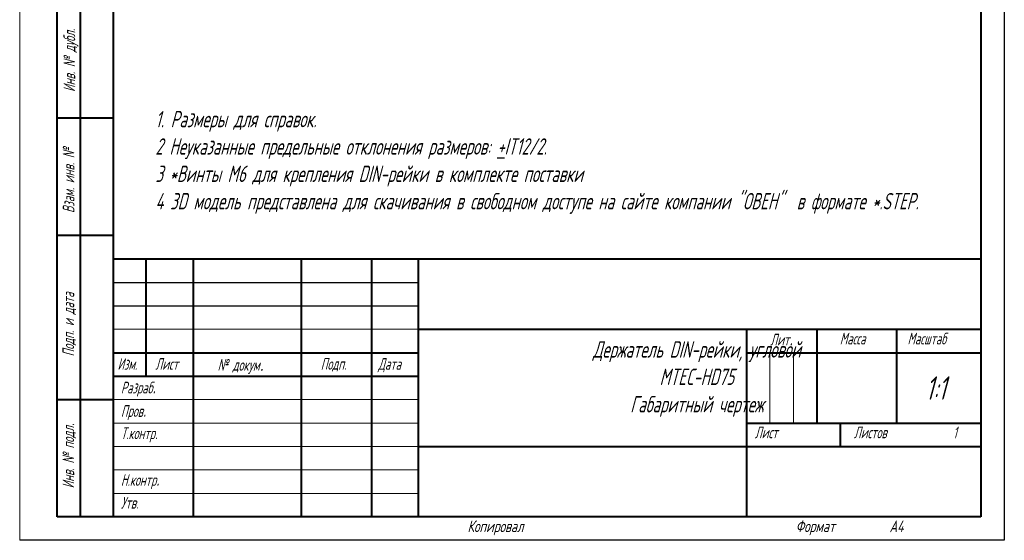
# Model space of a CAD drawing. Header units: millimetres. Extents: x 2381 to 2591, y 1129 to 1426.
# Tile 1 of 4: x 2381 to 2591, y 1129 to 1240. Entities that reach past the tile are written whole.
import ezdxf

# ---------------------------------------------------------------- set-up
doc = ezdxf.new("R2010")
doc.units = ezdxf.units.MM
for name, color, linetype, lineweight in [('text', 7, 'Continuous', 25), ('ФОРМАТ', 7, 'Continuous', 25), ('ФОРМАТ @ 1', 7, 'Continuous', 25)]:
    doc.layers.add(name, color=color, linetype=linetype, lineweight=lineweight)
doc.styles.add('GOST', font='Gost.shx', dxfattribs={"width": 0.8, "oblique": 15, "height": 3.5})

msp = doc.modelspace()

# ---------------------------------------------------------------- linework, layer by layer
at = {"layer": 'ФОРМАТ', "lineweight": 0}
msp.add_line((2380.81, 1425.73), (2380.81, 1128.73), dxfattribs=at)
at = {"layer": 'ФОРМАТ', "linetype": 'ByBlock', "ltscale": 5}
for p, q in [((2590.81, 1425.73), (2590.81, 1128.73)), ((2590.81, 1128.73), (2380.81, 1128.73))]:
    msp.add_line(p, q, dxfattribs=at)
at = {"layer": 'ФОРМАТ', "lineweight": 40, "ltscale": 5}
for p, q in [((2400.81, 1133.73), (2400.81, 1420.73)), ((2585.81, 1420.73), (2585.81, 1133.73)), ((2585.81, 1133.73), (2388.81, 1133.73))]:
    msp.add_line(p, q, dxfattribs=at)
at = {"layer": 'ФОРМАТ', "lineweight": 40}
for p, q in [((2388.81, 1133.73), (2388.81, 1278.73)), ((2393.81, 1133.73), (2393.81, 1278.73)), ((2400.81, 1218.73), (2388.81, 1218.73)), ((2400.81, 1193.73), (2388.81, 1193.73)), ((2400.81, 1188.73), (2585.81, 1188.73)), ((2407.81, 1163.73), (2407.81, 1188.73)), ((2417.81, 1188.73), (2417.81, 1133.73)), ((2440.81, 1188.73), (2440.81, 1133.73)), ((2455.81, 1188.73), (2455.81, 1133.73)), ((2465.81, 1188.73), (2465.81, 1133.73)), ((2465.81, 1173.73), (2585.81, 1173.73)), ((2535.81, 1173.73), (2535.81, 1133.73)), ((2550.81, 1173.73), (2550.81, 1153.73)), ((2567.81, 1173.73), (2567.81, 1153.73)), ((2400.81, 1168.73), (2465.81, 1168.73)), ((2535.81, 1168.73), (2585.81, 1168.73)), ((2400.81, 1163.73), (2465.81, 1163.73)), ((2388.81, 1158.73), (2400.81, 1158.73)), ((2535.81, 1153.73), (2585.81, 1153.73)), ((2555.81, 1153.73), (2555.81, 1148.73)), ((2465.81, 1148.73), (2585.81, 1148.73))]:
    msp.add_line(p, q, dxfattribs=at)
at = {"layer": 'ФОРМАТ'}
for p, q in [((2400.81, 1183.73), (2465.81, 1183.73)), ((2400.81, 1178.73), (2465.81, 1178.73))]:
    msp.add_line(p, q, dxfattribs=at)
at = {"layer": 'ФОРМАТ', "linetype": 'Continuous', "lineweight": 0}
for p, q in [((2400.81, 1173.73), (2465.81, 1173.73)), ((2540.81, 1168.73), (2540.81, 1153.73)), ((2545.81, 1168.73), (2545.81, 1153.73)), ((2400.81, 1158.73), (2465.81, 1158.73)), ((2400.81, 1153.73), (2465.81, 1153.73)), ((2400.81, 1148.73), (2465.81, 1148.73)), ((2400.81, 1143.73), (2465.81, 1143.73)), ((2400.81, 1138.73), (2465.81, 1138.73))]:
    msp.add_line(p, q, dxfattribs=at)
at = {"layer": 'ФОРМАТ', "linetype": 'Continuous'}
msp.add_line((2388.81, 1133.73), (2400.81, 1133.73), dxfattribs=at)

# ---------------------------------------------------------------- texts
at = {"layer": 'text', "ltscale": 100, "insert": (2409.76, 1220.29), "char_height": 3.5, "width": 178.5111, "attachment_point": 1, "style": 'GOST'}
msp.add_mtext('1. Размеры для справок.\\P2 Неуказанные предельные отклонения размеров: {\\L+}IT12/2.\\P3 *Винты М6 для крепления DIN-рейки в комплекте поставки\\P4 3D модель представлена для скачивания в свободном доступе на сайте компании "ОВЕН"  в формате *.STEP.', dxfattribs=at)
at = {"layer": 'ФОРМАТ', "char_height": 2.5, "attachment_point": 1, "rotation": 90, "style": 'GOST'}
for s, insert in [('Инв. № {\\Fgost_au|c204;дубл.}', (2390.15, 1224.32)), ('Взам. инв. №', (2389.99, 1198.51)), ('{\\Q15;\\W0.8;Подп. и дата}', (2389.93, 1167.93)), ('Инв. № {\\Fgost_au|c204;подл\\W0.965;.}', (2389.93, 1139.8))]:
    msp.add_mtext(s, dxfattribs=dict(at, insert=insert))
at = {"layer": 'ФОРМАТ', "attachment_point": 1, "style": 'GOST'}
for s, insert, char_height in [('{\\Q15;\\W0.8;Лит\\H1.4x;\\W0.965;.}', (2540.88, 1173.77), 2.5), ('{\\Q15;\\W0.8;Масса}', (2555.72, 1172.98), 2.5), ('{\\Q15;\\W0.8;Масштаб}', (2570.16, 1172.98), 2.5), ('\\pxqc;Держатель DIN-рейки, угловой\\PMTEC-HD75\\PГабаритный чертеж', (2503.06, 1171.17), 3.5), ('{\\Q15;\\W0.8;Подп.}', (2445.01, 1167.6), 2.5), ('{\\Q15;\\W0.784;Изм.}', (2401.67, 1167.58), 2.5), ('{\\Q15;\\W0.8;Лист}', (2409.73, 1167.58), 2.5), ('{\\Q15;\\W0.8;Дата}', (2457.26, 1167.58), 2.5), ('{\\Q15;\\W0.8;Разраб\\H1.4x;.}', (2402.39, 1163.54), 2.5), ('1:1', (2574.02, 1163.7), 5), ('{\\Q15;\\W0.8;Пров\\H1.4x;.}', (2402.39, 1158.54), 2.5), ('Лист    ', (2537.59, 1152.98), 2.5), ('{\\Q15;\\W0.8;Листов}', (2558.72, 1152.98), 2.5), ('1', (2579.88, 1152.96), 2.5), ('{\\Q15;\\W0.8;Т.контр\\W0.965;.}', (2402.39, 1152.8), 2.5), ('{\\Q15;\\W0.8;Н.контр\\H1.4x;.}', (2402.39, 1143.84), 2.5), ('{\\Q15;\\W0.8;Утв.}', (2402.39, 1137.98), 2.5), ('{\\W0.9;Копировал}', (2476.31, 1132.98), 2.5), ('{\\W0.9;Формат}', (2546.31, 1132.98), 2.5), ('{\\W0.9;A4}', (2566.31, 1132.96), 2.5)]:
    msp.add_mtext(s, dxfattribs=dict(at, insert=insert, char_height=char_height))
at = {"layer": 'ФОРМАТ @ 1', "insert": (2423.01, 1167.39), "char_height": 2.5, "attachment_point": 1, "style": 'GOST'}
msp.add_mtext('№ докум{\\Fwin_eskd|c204;\\W0.965;.}', dxfattribs=at)

doc.saveas('drawing.dxf')
